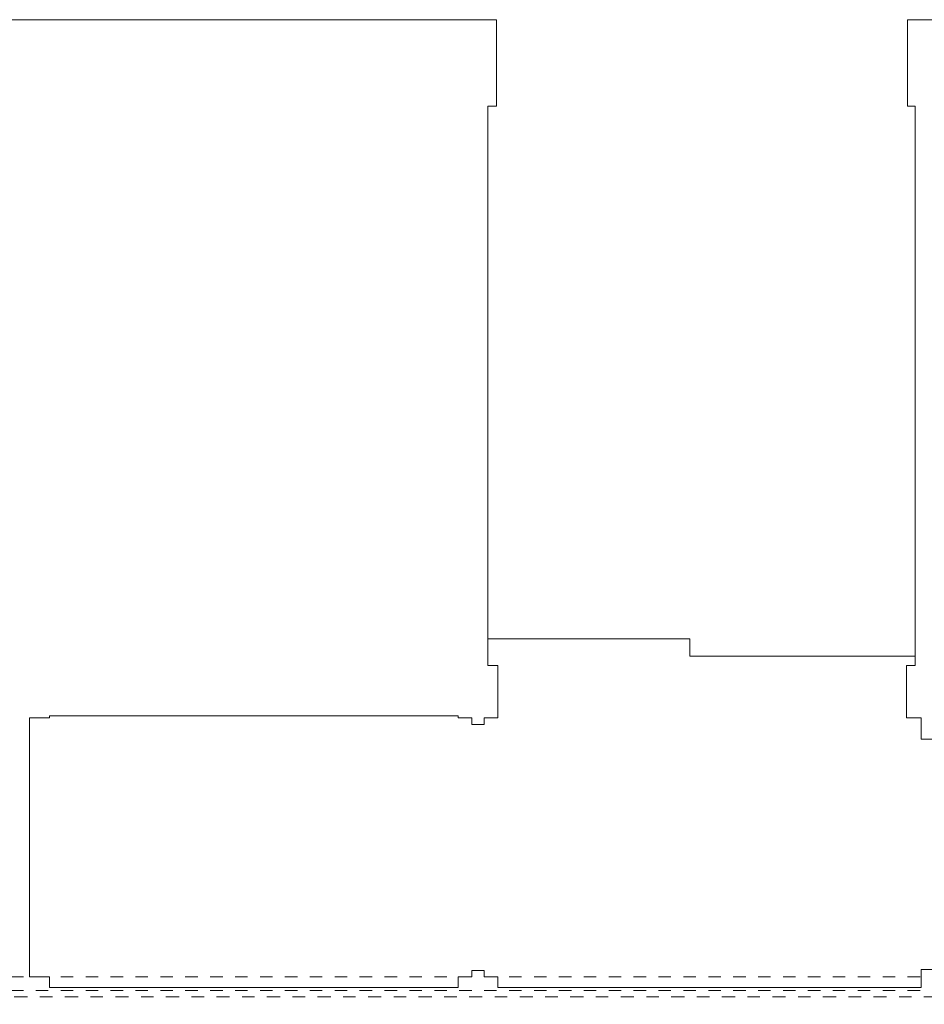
# Model space of a CAD drawing. Header units: metres. Extents: x -3.5 to 65.3, y -10.9 to 16.7.
# Tile 20 of 145: x 7.6 to 14.9, y 5.8 to 13.7. Entities that reach past the tile are written whole.
import ezdxf

# ---------------------------------------------------------------- set-up
doc = ezdxf.new("R2010")
doc.units = ezdxf.units.M
doc.header["$MEASUREMENT"] = 0
for name, pattern in [('Achse', [0.08, 0.04, -0.02, 0, -0.02]), ('Strichlinie doppelt', [0.218722, 0.105833, -0.042333, 0.028222, -0.042333]), ('Untersicht', [0.04, 0.03, -0.01])]:
    doc.linetypes.add(name, pattern=pattern)
for name, color, linetype in [('451 - Universal.Achsen Raster', 7, 'Continuous'), ('603 - Struktur.Bodenplatte_ Decke Roh', 7, 'Continuous'), ('608 - Struktur.Träger', 7, 'Continuous'), ('650 - Abdeckung.Fußboden Aufbau', 7, 'Continuous')]:
    doc.layers.add(name, color=color, linetype=linetype)

msp = doc.modelspace()

# ---------------------------------------------------------------- linework, layer by layer
at = {"layer": '451 - Universal.Achsen Raster', "color": 160, "linetype": 'Strichlinie doppelt', "lineweight": 9, "true_color": 0x3232ff}
msp.add_line((64.935, 5.85), (-3.175, 5.85), dxfattribs=at)
at = {"layer": '603 - Struktur.Bodenplatte_ Decke Roh', "color": 7, "linetype": 'Continuous', "lineweight": 18, "flags": 128}
msp.add_lwpolyline([(62.275, 0.005), (62.275, 13.695), (50.78, 13.695), (50.78, 13), (50.84, 13), (50.84, 8.585), (49.03, 8.585), (49.03, 8.725), (47.41, 8.725), (47.41, 13), (47.48, 13), (47.48, 13.695), (14.78, 13.695), (14.78, 13), (14.84, 13), (14.84, 8.585), (13.03, 8.585), (13.03, 8.725), (11.41, 8.725), (11.41, 13), (11.48, 13), (11.48, 13.695), (-0.015, 13.695), (-0.015, 0.005)], dxfattribs=at)
at = {"layer": '608 - Struktur.Träger', "color": 7, "linetype": 'Untersicht', "lineweight": 13}
msp.add_line((0.38, 6.01), (61.88, 6.01), dxfattribs=at)
at = {"layer": '608 - Struktur.Träger', "color": 7, "linetype": 'Achse', "lineweight": 9}
msp.add_line((0.38, 5.9), (61.88, 5.9), dxfattribs=at)
at = {"layer": '650 - Abdeckung.Fußboden Aufbau', "color": 7, "linetype": 'Continuous', "lineweight": 13, "flags": 128}
for points in [[(14.99, 7.92), (14.89, 7.92), (14.89, 8.09), (14.77, 8.09), (14.77, 8.51), (14.84, 8.51), (14.84, 8.5601), (14.84, 8.585), (13.03, 8.585), (13.03, 8.725), (11.41, 8.725), (11.41, 8.51), (11.49, 8.51), (11.49, 8.09), (11.38, 8.09), (11.38, 8.0375), (11.28, 8.0375), (11.28, 8.09), (11.17, 8.09), (11.17, 8.105), (7.89, 8.105), (7.89, 8.09), (7.73, 8.09)], [(7.73, 8.09), (7.73, 6.01), (7.89, 6.01), (7.89, 5.925), (11.17, 5.925), (11.17, 6.01), (11.28, 6.01), (11.28, 6.0625), (11.38, 6.0625), (11.38, 6.01), (11.49, 6.01), (11.49, 5.925), (14.89, 5.925), (14.89, 6.07), (14.99, 6.07), (14.99, 5.925), (18.37, 5.925), (18.37, 6.01), (18.69, 6.01), (18.69, 5.925), (19.8, 5.925), (19.8, 5.79)]]:
    msp.add_lwpolyline(points, dxfattribs=at)

doc.saveas('drawing.dxf')
